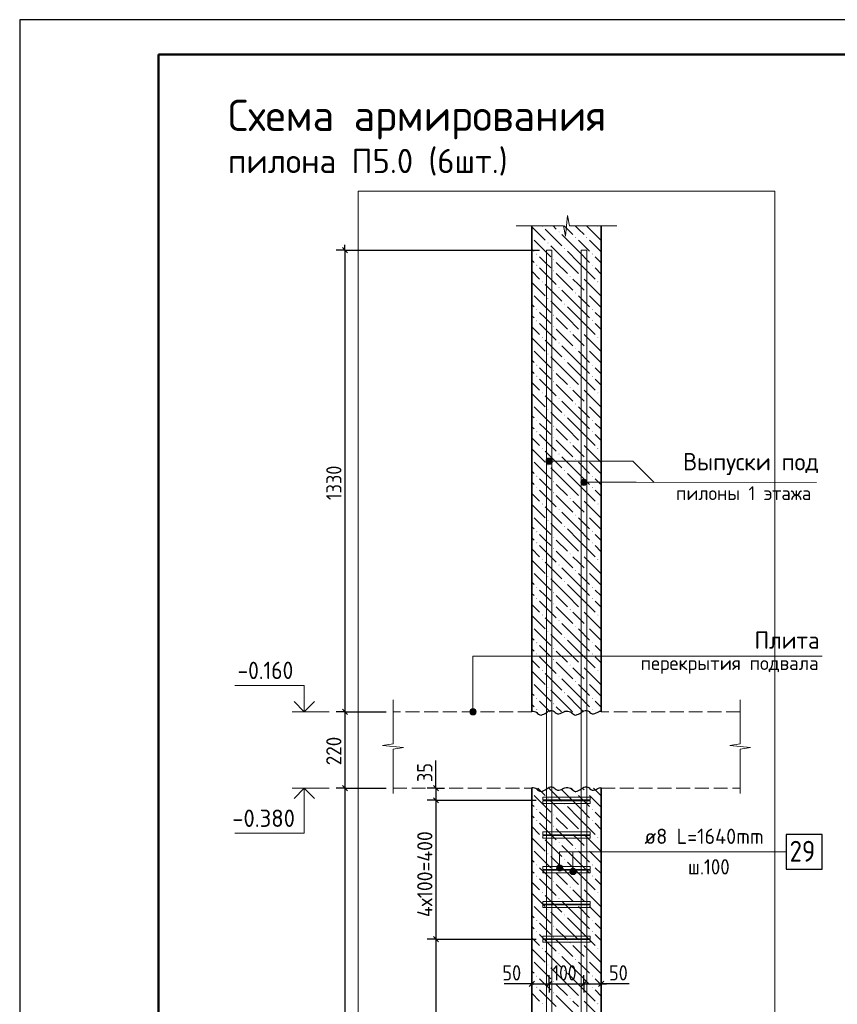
# Model space of a CAD drawing. Header units: millimetres. Extents: x 0 to 42000, y -65 to 29700.
# Tile 4 of 8: x 0 to 11779, y 15517 to 29700. Entities that reach past the tile are written whole.
import ezdxf

# ---------------------------------------------------------------- set-up
doc = ezdxf.new("R2010")
doc.units = ezdxf.units.MM
doc.linetypes.add('______2', pattern=[270, 200, -70])
for name, color, linetype, lineweight in [('S1 Продольная арматура', 7, 'Continuous', 35), ('Standard', 7, 'Continuous', 25), ('ЖБ Перекрытие верхний уровень', 7, '______2', 25), ('ЖБ Пилон', 7, 'Continuous', 35), ('Заголовок чертежа', 7, 'Continuous', 25), ('Позиционная метка диаметр_ шаг', 7, 'Continuous', 13), ('Позиционная метка линия выноска', 7, 'Continuous', 13), ('Примечания', 7, 'Continuous', 13)]:
    doc.layers.add(name, color=color, linetype=linetype, lineweight=lineweight)
doc.layers.add('Размерная выноска', color=7, linetype='Continuous')
doc.layers.add('Хомут', color=7, linetype='Continuous', lineweight=25, true_color=0x6e3c1e)
doc.styles.add('ISOCPEUR', font='txt')

msp = doc.modelspace()

# ---------------------------------------------------------------- hatches: boundary and pattern name
at = {"layer": 'ЖБ Пилон', "linetype": 'Continuous', "lineweight": 18, "transparency": 33554687}
for points in [[(7523, 26724), (7529, 26730), (7530, 26730), (7536, 26724), (7530, 26717)], [(8323, 26724), (8329, 26730), (8330, 26730), (8336, 26724), (8330, 26717)], [(7763, 26644), (7770, 26650), (7776, 26644), (7770, 26637)], [(8003, 26564), (8010, 26570), (8016, 26564), (8010, 26557)], [(8163, 26564), (8170, 26570), (8176, 26564), (8170, 26557)], [(7603, 26484), (7610, 26490), (7616, 26484), (7610, 26477)], [(7843, 26404), (7850, 26410), (7856, 26404), (7850, 26397)], [(7443, 26324), (7450, 26330), (7456, 26324), (7450, 26317)], [(7683, 26244), (7690, 26250), (7696, 26244), (7690, 26237)], [(8243, 26324), (8250, 26330), (8256, 26324), (8250, 26317)], [(7443, 26164), (7450, 26170), (7456, 26164), (7450, 26157)], [(8243, 26164), (8250, 26170), (8256, 26164), (8250, 26157)], [(7683, 26084), (7690, 26090), (7696, 26084), (7690, 26077)], [(7923, 26004), (7930, 26010), (7936, 26004), (7930, 25997)], [(8083, 26004), (8090, 26010), (8096, 26004), (8090, 25997)], [(7523, 25924), (7530, 25930), (7536, 25924), (7530, 25917)], [(7763, 25844), (7770, 25850), (7776, 25844), (7770, 25837)], [(8323, 25924), (8330, 25930), (8336, 25924), (8330, 25917)], [(7603, 25684), (7610, 25690), (7616, 25684), (7610, 25677)], [(8003, 25764), (8010, 25770), (8016, 25764), (8010, 25757)], [(8163, 25764), (8170, 25770), (8176, 25764), (8170, 25757)], [(7443, 25524), (7450, 25530), (7456, 25524), (7450, 25517)], [(7843, 25604), (7850, 25610), (7856, 25604), (7850, 25597)], [(8243, 25524), (8250, 25530), (8256, 25524), (8250, 25517)], [(7683, 25444), (7690, 25450), (7696, 25444), (7690, 25437)], [(7443, 25364), (7450, 25370), (7456, 25364), (7450, 25357)], [(7683, 25284), (7690, 25290), (7696, 25284), (7690, 25277)], [(8243, 25364), (8250, 25370), (8256, 25364), (8250, 25357)], [(7523, 25124), (7530, 25130), (7536, 25124), (7530, 25117)], [(7923, 25204), (7930, 25210), (7936, 25204), (7930, 25197)], [(8083, 25204), (8090, 25210), (8096, 25204), (8090, 25197)], [(8323, 25124), (8330, 25130), (8336, 25124), (8330, 25117)], [(7763, 25044), (7770, 25050), (7776, 25044), (7770, 25037)], [(8003, 24964), (8010, 24970), (8016, 24964), (8010, 24957)], [(8163, 24964), (8170, 24970), (8176, 24964), (8170, 24957)], [(7603, 24884), (7610, 24890), (7616, 24884), (7610, 24877)], [(7443, 24724), (7450, 24730), (7456, 24724), (7450, 24717)], [(7843, 24804), (7850, 24810), (7856, 24804), (7850, 24797)], [(8243, 24724), (8250, 24730), (8256, 24724), (8250, 24717)], [(7443, 24564), (7450, 24570), (7456, 24564), (7450, 24557)], [(7683, 24644), (7690, 24650), (7696, 24644), (7690, 24637)], [(8243, 24564), (8250, 24570), (8256, 24564), (8250, 24557)], [(7683, 24484), (7690, 24490), (7696, 24484), (7690, 24477)], [(7923, 24404), (7930, 24410), (7936, 24404), (7930, 24397)], [(8083, 24404), (8090, 24410), (8096, 24404), (8090, 24397)], [(7523, 24324), (7530, 24330), (7536, 24324), (7530, 24317)], [(8323, 24324), (8330, 24330), (8336, 24324), (8330, 24317)], [(7763, 24244), (7770, 24250), (7776, 24244), (7770, 24237)], [(8003, 24164), (8010, 24170), (8016, 24164), (8010, 24157)], [(8163, 24164), (8170, 24170), (8176, 24164), (8170, 24157)], [(7603, 24084), (7610, 24090), (7616, 24084), (7610, 24077)], [(7843, 24004), (7850, 24010), (7856, 24004), (7850, 23997)], [(7443, 23924), (7450, 23930), (7456, 23924), (7450, 23917)], [(7683, 23844), (7690, 23850), (7696, 23844), (7690, 23837)], [(8243, 23924), (8250, 23930), (8256, 23924), (8250, 23917)], [(7443, 23764), (7450, 23770), (7456, 23764), (7450, 23757)], [(7683, 23684), (7690, 23690), (7696, 23684), (7690, 23677)], [(8243, 23764), (8250, 23770), (8256, 23764), (8250, 23757)], [(7923, 23604), (7930, 23610), (7936, 23604), (7930, 23597)], [(8083, 23604), (8090, 23610), (8096, 23604), (8090, 23597)], [(7523, 23524), (7530, 23530), (7536, 23524), (7530, 23517)], [(7763, 23444), (7770, 23450), (7776, 23444), (7770, 23437)], [(8323, 23524), (8330, 23530), (8336, 23524), (8330, 23517)], [(7603, 23284), (7610, 23290), (7616, 23284), (7610, 23277)], [(8003, 23364), (8010, 23370), (8016, 23364), (8010, 23357)], [(8163, 23364), (8170, 23370), (8176, 23364), (8170, 23357)], [(7443, 23124), (7450, 23130), (7456, 23124), (7450, 23117)], [(7843, 23204), (7850, 23210), (7856, 23204), (7850, 23197)], [(8243, 23124), (8250, 23130), (8256, 23124), (8250, 23117)], [(7683, 23044), (7690, 23050), (7696, 23044), (7690, 23037)], [(7443, 22964), (7450, 22970), (7456, 22964), (7450, 22957)], [(7683, 22884), (7690, 22890), (7696, 22884), (7690, 22877)], [(8243, 22964), (8250, 22970), (8256, 22964), (8250, 22957)], [(7523, 22724), (7530, 22730), (7536, 22724), (7530, 22717)], [(7923, 22804), (7930, 22810), (7936, 22804), (7930, 22797)], [(8083, 22804), (8090, 22810), (8096, 22804), (8090, 22797)], [(8323, 22724), (8330, 22730), (8336, 22724), (8330, 22717)], [(7763, 22644), (7770, 22650), (7776, 22644), (7770, 22637)], [(8003, 22564), (8010, 22570), (8016, 22564), (8010, 22557)], [(8163, 22564), (8170, 22570), (8176, 22564), (8170, 22557)], [(7603, 22484), (7610, 22490), (7616, 22484), (7610, 22477)], [(7843, 22404), (7850, 22410), (7856, 22404), (7850, 22397)], [(7443, 22324), (7450, 22330), (7456, 22324), (7450, 22317)], [(8243, 22324), (8250, 22330), (8256, 22324), (8250, 22317)], [(7443, 22164), (7450, 22170), (7456, 22164), (7450, 22157)], [(7683, 22244), (7690, 22250), (7696, 22244), (7690, 22237)], [(8243, 22164), (8250, 22170), (8256, 22164), (8250, 22157)], [(7683, 22084), (7690, 22090), (7696, 22084), (7690, 22077)], [(7923, 22004), (7930, 22010), (7936, 22004), (7930, 21997)], [(8083, 22004), (8090, 22010), (8096, 22004), (8090, 21997)], [(7523, 21924), (7530, 21930), (7536, 21924), (7530, 21917)], [(7763, 21844), (7770, 21850), (7776, 21844), (7770, 21837)], [(8323, 21924), (8330, 21930), (8336, 21924), (8330, 21917)], [(8003, 21764), (8010, 21770), (8016, 21764), (8010, 21757)], [(8163, 21764), (8170, 21770), (8176, 21764), (8170, 21757)], [(7603, 21684), (7610, 21690), (7616, 21684), (7610, 21677)], [(7843, 21604), (7850, 21610), (7856, 21604), (7850, 21597)], [(7443, 21524), (7450, 21530), (7456, 21524), (7450, 21517)], [(7683, 21444), (7690, 21450), (7696, 21444), (7690, 21437)], [(8243, 21524), (8250, 21530), (8256, 21524), (8250, 21517)], [(7443, 21364), (7450, 21370), (7456, 21364), (7450, 21357)], [(7683, 21284), (7690, 21290), (7696, 21284), (7690, 21277)], [(8243, 21364), (8250, 21370), (8256, 21364), (8250, 21357)], [(7923, 21204), (7930, 21210), (7936, 21204), (7930, 21197)], [(8083, 21204), (8090, 21210), (8096, 21204), (8090, 21197)], [(7523, 21124), (7530, 21130), (7536, 21124), (7530, 21117)], [(7763, 21044), (7770, 21050), (7776, 21044), (7770, 21037)], [(8323, 21124), (8330, 21130), (8336, 21124), (8330, 21117)], [(7603, 20884), (7610, 20890), (7616, 20884), (7610, 20877)], [(8003, 20964), (8010, 20970), (8016, 20964), (8010, 20957)], [(8163, 20964), (8170, 20970), (8176, 20964), (8170, 20957)], [(7443, 20724), (7450, 20730), (7456, 20724), (7450, 20717)], [(7843, 20804), (7850, 20810), (7856, 20804), (7850, 20797)], [(8243, 20724), (8250, 20730), (8256, 20724), (8250, 20717)], [(7443, 20564), (7450, 20570), (7456, 20564), (7450, 20557)], [(7683, 20644), (7690, 20650), (7696, 20644), (7690, 20637)], [(8243, 20564), (8250, 20570), (8256, 20564), (8250, 20557)], [(7683, 20484), (7690, 20490), (7696, 20484), (7690, 20477)], [(7523, 20324), (7530, 20330), (7536, 20324), (7530, 20317)], [(7923, 20404), (7930, 20410), (7936, 20404), (7930, 20397)], [(8083, 20404), (8090, 20410), (8096, 20404), (8090, 20397)], [(8323, 20324), (8330, 20330), (8336, 20324), (8330, 20317)], [(7763, 20244), (7770, 20250), (7776, 20244), (7770, 20237)], [(8003, 20164), (8010, 20170), (8016, 20164), (8010, 20157)], [(8163, 20164), (8170, 20170), (8176, 20164), (8170, 20157)], [(7603, 20084), (7610, 20090), (7616, 20084), (7610, 20077)], [(7843, 20004), (7850, 20010), (7856, 20004), (7850, 19997)], [(7443, 19924), (7450, 19930), (7456, 19924), (7450, 19917)], [(8243, 19924), (8250, 19930), (8256, 19924), (8250, 19917)], [(7443, 19764), (7450, 19770), (7456, 19764), (7450, 19757)], [(7683, 19844), (7690, 19850), (7696, 19844), (7690, 19837)], [(8243, 19764), (8250, 19770), (8256, 19764), (8250, 19757)], [(7603, 18484), (7610, 18490), (7616, 18484), (7610, 18477)], [(8003, 18564), (8010, 18570), (8016, 18564), (8010, 18557)], [(8163, 18564), (8170, 18570), (8176, 18564), (8170, 18557)], [(7443, 18324), (7450, 18330), (7456, 18324), (7450, 18317)], [(7843, 18404), (7850, 18410), (7856, 18404), (7850, 18397)], [(8243, 18324), (8250, 18330), (8256, 18324), (8250, 18317)], [(7443, 18164), (7450, 18170), (7456, 18164), (7450, 18157)], [(7683, 18244), (7690, 18250), (7696, 18244), (7690, 18237)], [(8243, 18164), (8250, 18170), (8256, 18164), (8250, 18157)], [(7683, 18084), (7690, 18090), (7696, 18084), (7690, 18077)], [(7523, 17924), (7530, 17930), (7536, 17924), (7530, 17917)], [(7923, 18004), (7930, 18010), (7936, 18004), (7930, 17997)], [(8083, 18004), (8090, 18010), (8096, 18004), (8090, 17997)], [(8323, 17924), (8330, 17930), (8336, 17924), (8330, 17917)], [(7763, 17844), (7770, 17850), (7776, 17844), (7770, 17837)], [(8003, 17764), (8010, 17770), (8016, 17764), (8010, 17757)], [(8163, 17764), (8170, 17770), (8176, 17764), (8170, 17757)], [(7603, 17684), (7610, 17690), (7616, 17684), (7610, 17677)], [(7843, 17604), (7850, 17610), (7856, 17604), (7850, 17597)], [(7443, 17524), (7450, 17530), (7456, 17524), (7450, 17517)], [(7683, 17444), (7690, 17450), (7696, 17444), (7690, 17437)], [(8243, 17524), (8250, 17530), (8256, 17524), (8250, 17517)], [(7443, 17364), (7450, 17370), (7456, 17364), (7450, 17357)], [(8243, 17364), (8250, 17370), (8256, 17364), (8250, 17357)], [(7683, 17284), (7690, 17290), (7696, 17284), (7690, 17277)], [(7923, 17204), (7930, 17210), (7936, 17204), (7930, 17197)], [(8083, 17204), (8090, 17210), (8096, 17204), (8090, 17197)], [(7523, 17124), (7530, 17130), (7536, 17124), (7530, 17117)], [(7763, 17044), (7770, 17050), (7776, 17044), (7770, 17037)], [(8323, 17124), (8330, 17130), (8336, 17124), (8330, 17117)], [(7603, 16884), (7610, 16890), (7616, 16884), (7610, 16877)], [(8003, 16964), (8010, 16970), (8016, 16964), (8010, 16957)], [(8163, 16964), (8170, 16970), (8176, 16964), (8170, 16957)], [(7843, 16804), (7850, 16810), (7856, 16804), (7850, 16797)], [(7443, 16724), (7450, 16730), (7456, 16724), (7450, 16717)], [(7683, 16644), (7690, 16650), (7696, 16644), (7690, 16637)], [(8243, 16724), (8250, 16730), (8256, 16724), (8250, 16717)], [(7443, 16564), (7450, 16570), (7456, 16564), (7450, 16557)], [(7683, 16484), (7690, 16490), (7696, 16484), (7690, 16477)], [(8243, 16564), (8250, 16570), (8256, 16564), (8250, 16557)], [(7523, 16324), (7530, 16330), (7536, 16324), (7530, 16317)], [(7923, 16404), (7930, 16410), (7936, 16404), (7930, 16397)], [(8083, 16404), (8090, 16410), (8096, 16404), (8090, 16397)], [(8323, 16324), (8330, 16330), (8336, 16324), (8330, 16317)], [(7763, 16244), (7770, 16250), (7776, 16244), (7770, 16237)], [(8003, 16164), (8010, 16170), (8016, 16164), (8010, 16157)], [(8163, 16164), (8170, 16170), (8176, 16164), (8170, 16157)], [(7603, 16084), (7610, 16090), (7616, 16084), (7610, 16077)], [(7443, 15924), (7450, 15930), (7456, 15924), (7450, 15917)], [(7843, 16004), (7850, 16010), (7856, 16004), (7850, 15997)], [(8243, 15924), (8250, 15930), (8256, 15924), (8250, 15917)], [(7443, 15764), (7450, 15770), (7456, 15764), (7450, 15757)], [(7683, 15844), (7690, 15850), (7696, 15844), (7690, 15837)], [(8243, 15764), (8250, 15770), (8256, 15764), (8250, 15757)], [(7683, 15684), (7690, 15690), (7696, 15684), (7690, 15677)], [(7923, 15604), (7930, 15610), (7936, 15604), (7930, 15597)], [(8083, 15604), (8090, 15610), (8096, 15604), (8090, 15597)], [(7523, 15524), (7530, 15530), (7536, 15524), (7530, 15517)], [(8323, 15524), (8330, 15530), (8336, 15524), (8330, 15517)]]:
    msp.add_hatch(color=7, dxfattribs=at).paths.add_polyline_path(points, flags=16)
at = {"layer": 'Позиционная метка линия выноска', "linetype": 'Continuous', "lineweight": 13, "transparency": 33554687}
for points in [[(7589, 23318), (7589, 23363), (7583, 23340)], [(7589, 23363), (7605, 23301), (7605, 23379)], [(7589, 23363), (7589, 23318), (7605, 23301)], [(7605, 23379), (7628, 23295), (7628, 23385)], [(7605, 23379), (7605, 23301), (7628, 23295)], [(7628, 23385), (7628, 23295), (7650, 23301)], [(7628, 23385), (7650, 23301), (7650, 23379)], [(7650, 23379), (7650, 23301), (7667, 23318)], [(7650, 23379), (7667, 23318), (7667, 23363)], [(7667, 23363), (7667, 23318), (7673, 23340)], [(8089, 23014), (8089, 23059), (8083, 23036)], [(8089, 23059), (8105, 22998), (8105, 23075)], [(8089, 23059), (8089, 23014), (8105, 22998)], [(8105, 23075), (8128, 22991), (8128, 23081)], [(8105, 23075), (8105, 22998), (8128, 22991)], [(8128, 23081), (8128, 22991), (8150, 22998)], [(8128, 23081), (8150, 22998), (8150, 23075)], [(8150, 23075), (8150, 22998), (8167, 23014)], [(8150, 23075), (8167, 23014), (8167, 23059)], [(8167, 23059), (8167, 23014), (8173, 23036)], [(6484, 19730), (6574, 19730), (6567, 19753)], [(6484, 19730), (6567, 19753), (6490, 19753)], [(6490, 19708), (6574, 19730), (6484, 19730)], [(6490, 19753), (6567, 19753), (6551, 19769)], [(6490, 19753), (6551, 19769), (6506, 19769)], [(6490, 19708), (6567, 19708), (6574, 19730)], [(6506, 19769), (6551, 19769), (6529, 19775)], [(6506, 19691), (6567, 19708), (6490, 19708)], [(6506, 19691), (6551, 19691), (6567, 19708)], [(6551, 19691), (6506, 19691), (6529, 19685)], [(7817, 17503), (7739, 17503), (7733, 17480)], [(7817, 17503), (7733, 17480), (7823, 17480)], [(7823, 17480), (7733, 17480), (7739, 17458)], [(7800, 17519), (7755, 17519), (7739, 17503)], [(7800, 17519), (7739, 17503), (7817, 17503)], [(7823, 17480), (7739, 17458), (7817, 17458)], [(7817, 17458), (7739, 17458), (7755, 17441)], [(7755, 17519), (7800, 17519), (7778, 17525)], [(7817, 17458), (7755, 17441), (7800, 17441)], [(8009, 17453), (7932, 17453), (7926, 17430)], [(8009, 17453), (7926, 17430), (8016, 17430)], [(7993, 17469), (7948, 17469), (7932, 17453)], [(7993, 17469), (7932, 17453), (8009, 17453)], [(7948, 17469), (7993, 17469), (7971, 17475)], [(7800, 17441), (7755, 17441), (7778, 17435)], [(8016, 17430), (7926, 17430), (7932, 17408)], [(8016, 17430), (7932, 17408), (8009, 17408)], [(8009, 17408), (7932, 17408), (7948, 17391)], [(8009, 17408), (7948, 17391), (7993, 17391)], [(7993, 17391), (7948, 17391), (7971, 17385)]]:
    msp.add_hatch(color=7, dxfattribs=at).paths.add_polyline_path(points)

# ---------------------------------------------------------------- linework, layer by layer
at = {"layer": 'S1 Продольная арматура', "color": 7, "linetype": 'Continuous', "lineweight": 18, "transparency": 33554687}
for points in [[(7588, 5030), (7588, 26380), (7668, 26380), (7668, 5030), (7588, 5030)], [(7588, 5030), (7588, 26380), (7668, 26380), (7668, 5030), (7588, 5030)], [(7588, 5030), (7588, 26380), (7668, 26380), (7668, 5030), (7588, 5030)], [(7588, 5030), (7588, 26380), (7668, 26380), (7668, 5030), (7588, 5030)], [(7588, 5030), (7588, 26380), (7668, 26380), (7668, 5030), (7588, 5030)], [(7588, 5030), (7588, 26380), (7668, 26380), (7668, 5030), (7588, 5030)], [(7588, 5030), (7588, 26380), (7668, 26380), (7668, 5030), (7588, 5030)], [(7588, 5030), (7588, 26380), (7668, 26380), (7668, 5030), (7588, 5030)], [(8088, 5030), (8088, 26380), (8168, 26380), (8168, 5030), (8088, 5030)], [(8088, 5030), (8088, 26380), (8168, 26380), (8168, 5030), (8088, 5030)], [(8088, 5030), (8088, 26380), (8168, 26380), (8168, 5030), (8088, 5030)], [(8088, 5030), (8088, 26380), (8168, 26380), (8168, 5030), (8088, 5030)], [(8088, 5030), (8088, 26380), (8168, 26380), (8168, 5030), (8088, 5030)], [(8088, 5030), (8088, 26380), (8168, 26380), (8168, 5030), (8088, 5030)], [(8088, 5030), (8088, 26380), (8168, 26380), (8168, 5030), (8088, 5030)], [(8088, 5030), (8088, 26380), (8168, 26380), (8168, 5030), (8088, 5030)]]:
    msp.add_lwpolyline(points, dxfattribs=at)
at = {"layer": 'Standard', "color": 7, "linetype": 'Continuous', "lineweight": 25, "transparency": 33554687}
for p, q in [((2000, 29200), (2000, 1058)), ((4649, 26418), (4724, 26343)), ((4649, 19768), (4724, 19693)), ((4649, 18668), (4724, 18593)), ((5959, 18668), (6034, 18593)), ((5959, 18493), (6034, 18418)), ((5959, 16493), (6034, 16418)), ((7340, 15773), (7415, 15848)), ((7590, 15773), (7665, 15848)), ((8090, 15773), (8165, 15848)), ((8340, 15773), (8415, 15848))]:
    msp.add_line(p, q, dxfattribs=at)
at = {"layer": 'Standard', "color": 7, "linetype": 'Continuous', "lineweight": -3, "transparency": 33554687}
for p, q in [((4686, 26380), (4686, 26455)), ((4686, 26380), (4561, 26380)), ((4686, 26380), (4811, 26380)), ((4686, 26380), (7488, 26380)), ((4686, 19730), (4561, 19730)), ((4686, 19730), (4811, 19730)), ((4686, 19730), (5278, 19730)), ((4686, 19730), (4686, 18630)), ((4686, 18630), (4561, 18630)), ((4686, 18630), (4811, 18630)), ((4686, 18630), (5278, 18630)), ((4686, 18630), (4686, 5030)), ((5996, 18630), (5871, 18630)), ((5996, 18630), (5996, 18705)), ((5996, 18630), (6121, 18630)), ((5996, 18630), (6001, 18630)), ((5996, 18630), (5996, 18455)), ((5996, 18455), (5871, 18455)), ((5996, 18455), (6121, 18455)), ((5996, 18455), (7438, 18455)), ((5996, 18455), (5996, 16455)), ((5996, 16455), (5871, 16455)), ((5996, 16455), (6121, 16455)), ((5996, 16455), (7438, 16455)), ((5996, 16455), (5996, 11455)), ((7378, 15810), (7378, 15935)), ((7628, 15810), (7628, 15935)), ((8128, 15810), (8128, 15935)), ((8378, 15810), (8378, 15935)), ((7378, 15810), (7303, 15810)), ((7378, 15810), (7378, 15685)), ((7378, 15810), (7378, 15810)), ((7378, 15810), (7628, 15810)), ((7628, 15810), (7628, 15685)), ((7628, 15810), (7628, 15810)), ((7628, 15810), (8128, 15810)), ((8128, 15810), (8128, 15685)), ((8128, 15810), (8128, 15810)), ((8128, 15810), (8378, 15810)), ((8378, 15810), (8378, 15685)), ((8378, 15810), (8378, 15810)), ((8378, 15810), (8453, 15810))]:
    msp.add_line(p, q, dxfattribs=at)
at = {"layer": 'Standard', "color": 7, "linetype": 'Continuous', "lineweight": 13, "transparency": 33554687}
for p, q in [((4456, 19730), (3926, 19730)), ((4456, 18630), (3926, 18630))]:
    msp.add_line(p, q, dxfattribs=at)
at = {"layer": 'Standard', "color": 7, "linetype": 'Continuous', "lineweight": 25, "transparency": 33554687}
msp.add_lwpolyline([(0, 0), (42000, 0), (42000, 29700), (0, 29700), (0, 0)], close=True, dxfattribs=at)
at = {"layer": 'Standard', "color": 7, "linetype": 'Continuous', "lineweight": 50, "transparency": 33554687}
msp.add_lwpolyline([(2000, 29200), (41500, 29200), (41500, 500), (2000, 500), (2000, 29200)], close=True, dxfattribs=at)
at = {"layer": 'Standard', "color": 7, "linetype": 'Continuous', "lineweight": 13, "transparency": 33554687}
for points in [[(23000, 29200), (2000, 29200), (2000, 500), (23000, 500), (23000, 29200)], [(4100, 19730), (4100, 20110), (3100, 20110)], [(4100, 18630), (4100, 17980), (3100, 17980)]]:
    msp.add_lwpolyline(points, dxfattribs=at)
at = {"layer": 'Standard', "color": 254, "linetype": 'Continuous', "lineweight": 13, "true_color": 0xc4c4ff, "transparency": 33554687}
msp.add_lwpolyline([(4878, 2089), (10878, 2089), (10878, 27230), (4878, 27230), (4878, 2089)], dxfattribs=at)
at = {"layer": 'Standard', "color": 7, "linetype": 'Continuous', "lineweight": -3, "transparency": 33554687}
msp.add_lwpolyline([(4686, 26380), (4686, 22684), (4686, 22684), (4686, 19730)], dxfattribs=at)
at = {"layer": 'Standard', "color": 7, "linetype": 'Continuous', "lineweight": 35, "transparency": 33554687}
for points in [[(4248, 19879), (4100, 19730), (3952, 19879)], [(4248, 18482), (4100, 18630), (3952, 18482)]]:
    msp.add_lwpolyline(points, dxfattribs=at)
at = {"layer": 'ЖБ Перекрытие верхний уровень', "color": 7, "linetype": '______2', "lineweight": 18, "transparency": 33554687}
for p, q in [((7378, 19730), (5378, 19730)), ((10378, 19730), (8378, 19730)), ((5378, 18630), (7378, 18630)), ((8378, 18630), (10378, 18630))]:
    msp.add_line(p, q, dxfattribs=at)
at = {"layer": 'ЖБ Пилон', "color": 7, "linetype": 'Continuous', "lineweight": 35, "transparency": 33554687}
for p, q in [((7378, 26730), (7378, 19730)), ((8378, 19730), (8378, 26730)), ((7378, 18630), (7378, 5030)), ((8378, 5030), (8378, 18630))]:
    msp.add_line(p, q, dxfattribs=at)
at = {"layer": 'ЖБ Пилон', "color": 9, "linetype": 'Continuous', "lineweight": 18, "true_color": 0xc7c7c7, "transparency": 33554687}
for p, q in [((7378, 26716), (7570, 26524)), ((7570, 26684), (7810, 26444)), ((7684, 26730), (7730, 26684)), ((7844, 26730), (7970, 26604)), ((8050, 26684), (8004, 26730)), ((8130, 26604), (8050, 26684)), ((8164, 26730), (8370, 26524)), ((8370, 26684), (8378, 26676)), ((7410, 26524), (7650, 26284)), ((8050, 26364), (7810, 26604)), ((8050, 26524), (8210, 26364)), ((8210, 26524), (8378, 26356)), ((7378, 26396), (7410, 26364)), ((7890, 26204), (7650, 26444)), ((7570, 26204), (7490, 26284)), ((7890, 26364), (8050, 26204)), ((8050, 26364), (8210, 26204)), ((8370, 26204), (8290, 26284)), ((7378, 26236), (7410, 26204)), ((7490, 26124), (7730, 25884)), ((7650, 26124), (7570, 26204)), ((7730, 26204), (7890, 26044)), ((7890, 26204), (8050, 26044)), ((8050, 26204), (8290, 25964)), ((8290, 26124), (8378, 26036)), ((8378, 26196), (8370, 26204)), ((7378, 26076), (7490, 25964)), ((7730, 26044), (7970, 25804)), ((8050, 25884), (7970, 25964)), ((8130, 25964), (8370, 25724)), ((7378, 25916), (7570, 25724)), ((7570, 25884), (7810, 25644)), ((8130, 25804), (8050, 25884)), ((8370, 25884), (8378, 25876)), ((7410, 25724), (7650, 25484)), ((8050, 25564), (7810, 25804)), ((8050, 25724), (8210, 25564)), ((8210, 25724), (8378, 25556)), ((7378, 25596), (7410, 25564)), ((7890, 25404), (7650, 25644)), ((7890, 25564), (8050, 25404)), ((8050, 25564), (8210, 25404)), ((7378, 25436), (7410, 25404)), ((7570, 25404), (7490, 25484)), ((7650, 25324), (7570, 25404)), ((7730, 25404), (7890, 25244)), ((7890, 25404), (8050, 25244)), ((8050, 25404), (8290, 25164)), ((8370, 25404), (8290, 25484)), ((8378, 25396), (8370, 25404)), ((7378, 25276), (7490, 25164)), ((7490, 25324), (7730, 25084)), ((8290, 25324), (8378, 25236)), ((7378, 25116), (7570, 24924)), ((7730, 25244), (7970, 25004)), ((8050, 25084), (7970, 25164)), ((8130, 25164), (8370, 24924)), ((7570, 25084), (7810, 24844)), ((8050, 24764), (7810, 25004)), ((8130, 25004), (8050, 25084)), ((8370, 25084), (8378, 25076)), ((7410, 24924), (7650, 24684)), ((7890, 24604), (7650, 24844)), ((8050, 24924), (8210, 24764)), ((8210, 24924), (8378, 24756)), ((7378, 24796), (7410, 24764)), ((7570, 24604), (7490, 24684)), ((7890, 24764), (8050, 24604)), ((8050, 24764), (8210, 24604)), ((8370, 24604), (8290, 24684)), ((7378, 24636), (7410, 24604)), ((7650, 24524), (7570, 24604)), ((7730, 24604), (7890, 24444)), ((7890, 24604), (8050, 24444)), ((8050, 24604), (8290, 24364)), ((8378, 24596), (8370, 24604)), ((7378, 24476), (7490, 24364)), ((7490, 24524), (7730, 24284)), ((7730, 24444), (7970, 24204)), ((8290, 24524), (8378, 24436)), ((7378, 24316), (7570, 24124)), ((7570, 24284), (7810, 24044)), ((8050, 24284), (7970, 24364)), ((8130, 24204), (8050, 24284)), ((8130, 24364), (8370, 24124)), ((8370, 24284), (8378, 24276)), ((7410, 24124), (7650, 23884)), ((8050, 23964), (7810, 24204)), ((8050, 24124), (8210, 23964)), ((8210, 24124), (8378, 23956)), ((7378, 23996), (7410, 23964)), ((7890, 23804), (7650, 24044)), ((7378, 23836), (7410, 23804)), ((7570, 23804), (7490, 23884)), ((7890, 23964), (8050, 23804)), ((8050, 23964), (8210, 23804)), ((8370, 23804), (8290, 23884)), ((7490, 23724), (7730, 23484)), ((7650, 23724), (7570, 23804)), ((7730, 23804), (7890, 23644)), ((7890, 23804), (8050, 23644)), ((8050, 23804), (8290, 23564)), ((8290, 23724), (8378, 23636)), ((8378, 23796), (8370, 23804)), ((7378, 23676), (7490, 23564)), ((7730, 23644), (7970, 23404)), ((8050, 23484), (7970, 23564)), ((8130, 23564), (8370, 23324)), ((7378, 23516), (7570, 23324)), ((7570, 23484), (7810, 23244)), ((8050, 23164), (7810, 23404)), ((8130, 23404), (8050, 23484)), ((8370, 23484), (8378, 23476)), ((7410, 23324), (7650, 23084)), ((8050, 23324), (8210, 23164)), ((8210, 23324), (8378, 23156)), ((7378, 23196), (7410, 23164)), ((7890, 23004), (7650, 23244)), ((7890, 23164), (8050, 23004)), ((8050, 23164), (8210, 23004)), ((7378, 23036), (7410, 23004)), ((7570, 23004), (7490, 23084)), ((7650, 22924), (7570, 23004)), ((7730, 23004), (7890, 22844)), ((7890, 23004), (8050, 22844)), ((8050, 23004), (8290, 22764)), ((8370, 23004), (8290, 23084)), ((8378, 22996), (8370, 23004)), ((7378, 22876), (7490, 22764)), ((7490, 22924), (7730, 22684)), ((7730, 22844), (7970, 22604)), ((8290, 22924), (8378, 22836)), ((7378, 22716), (7570, 22524)), ((8050, 22684), (7970, 22764)), ((8130, 22764), (8370, 22524)), ((7570, 22684), (7810, 22444)), ((8050, 22364), (7810, 22604)), ((8130, 22604), (8050, 22684)), ((8370, 22684), (8378, 22676)), ((7410, 22524), (7650, 22284)), ((7890, 22204), (7650, 22444)), ((8050, 22524), (8210, 22364)), ((8210, 22524), (8378, 22356)), ((7378, 22396), (7410, 22364)), ((7570, 22204), (7490, 22284)), ((7890, 22364), (8050, 22204)), ((8050, 22364), (8210, 22204)), ((8370, 22204), (8290, 22284)), ((7378, 22236), (7410, 22204)), ((7650, 22124), (7570, 22204)), ((7730, 22204), (7890, 22044)), ((7890, 22204), (8050, 22044)), ((8050, 22204), (8290, 21964)), ((8378, 22196), (8370, 22204)), ((7378, 22076), (7490, 21964)), ((7490, 22124), (7730, 21884)), ((7730, 22044), (7970, 21804)), ((8290, 22124), (8378, 22036)), ((7378, 21916), (7570, 21724)), ((7570, 21884), (7810, 21644)), ((8050, 21884), (7970, 21964)), ((8130, 21804), (8050, 21884)), ((8130, 21964), (8370, 21724)), ((8370, 21884), (8378, 21876)), ((7410, 21724), (7650, 21484)), ((8050, 21564), (7810, 21804)), ((8050, 21724), (8210, 21564)), ((8210, 21724), (8378, 21556)), ((7378, 21596), (7410, 21564)), ((7890, 21404), (7650, 21644)), ((7890, 21564), (8050, 21404)), ((8050, 21564), (8210, 21404)), ((7378, 21436), (7410, 21404)), ((7570, 21404), (7490, 21484)), ((8370, 21404), (8290, 21484)), ((7378, 21276), (7490, 21164)), ((7490, 21324), (7730, 21084)), ((7650, 21324), (7570, 21404)), ((7730, 21404), (7890, 21244)), ((7890, 21404), (8050, 21244)), ((8050, 21404), (8290, 21164)), ((8290, 21324), (8378, 21236)), ((8378, 21396), (8370, 21404)), ((7730, 21244), (7970, 21004)), ((8050, 21084), (7970, 21164)), ((8130, 21164), (8370, 20924)), ((7378, 21116), (7570, 20924)), ((7570, 21084), (7810, 20844)), ((8050, 20764), (7810, 21004)), ((8130, 21004), (8050, 21084)), ((8370, 21084), (8378, 21076)), ((7410, 20924), (7650, 20684)), ((8050, 20924), (8210, 20764)), ((8210, 20924), (8378, 20756)), ((7378, 20796), (7410, 20764)), ((7890, 20604), (7650, 20844)), ((7890, 20764), (8050, 20604)), ((8050, 20764), (8210, 20604)), ((7378, 20636), (7410, 20604)), ((7570, 20604), (7490, 20684)), ((7650, 20524), (7570, 20604)), ((7730, 20604), (7890, 20444)), ((7890, 20604), (8050, 20444)), ((8050, 20604), (8290, 20364)), ((8370, 20604), (8290, 20684)), ((8378, 20596), (8370, 20604)), ((7378, 20476), (7490, 20364)), ((7490, 20524), (7730, 20284)), ((7730, 20444), (7970, 20204)), ((8290, 20524), (8378, 20436)), ((7378, 20316), (7570, 20124)), ((7570, 20284), (7810, 20044)), ((8050, 20284), (7970, 20364)), ((8130, 20204), (8050, 20284)), ((8130, 20364), (8370, 20124)), ((8370, 20284), (8378, 20276)), ((8050, 19964), (7810, 20204)), ((7410, 20124), (7650, 19884)), ((7890, 19804), (7650, 20044)), ((8050, 20124), (8210, 19964)), ((8210, 20124), (8378, 19956)), ((7378, 19996), (7410, 19964)), ((7570, 19804), (7490, 19884)), ((7890, 19964), (8050, 19804)), ((8050, 19964), (8210, 19804)), ((8370, 19804), (8290, 19884)), ((7378, 19836), (7410, 19804)), ((7644, 19730), (7570, 19804)), ((7730, 19804), (7804, 19730)), ((7890, 19804), (7964, 19730)), ((8050, 19804), (8124, 19730)), ((8378, 19796), (8370, 19804)), ((7464, 18630), (7570, 18524)), ((7624, 18630), (7810, 18444)), ((8050, 18364), (7810, 18604)), ((7944, 18630), (7970, 18604)), ((8130, 18604), (8104, 18630)), ((8264, 18630), (8370, 18524)), ((7410, 18524), (7650, 18284)), ((7890, 18204), (7650, 18444)), ((8050, 18524), (8210, 18364)), ((8210, 18524), (8378, 18356)), ((7378, 18396), (7410, 18364)), ((7890, 18364), (8050, 18204)), ((8050, 18364), (8210, 18204)), ((7378, 18236), (7410, 18204)), ((7570, 18204), (7490, 18284)), ((7650, 18124), (7570, 18204)), ((7730, 18204), (7890, 18044)), ((7890, 18204), (8050, 18044)), ((8050, 18204), (8290, 17964)), ((8370, 18204), (8290, 18284)), ((8378, 18196), (8370, 18204)), ((7378, 18076), (7490, 17964)), ((7490, 18124), (7730, 17884)), ((7730, 18044), (7970, 17804)), ((8290, 18124), (8378, 18036)), ((7378, 17916), (7570, 17724)), ((7570, 17884), (7810, 17644)), ((8050, 17884), (7970, 17964)), ((8130, 17804), (8050, 17884)), ((8130, 17964), (8370, 17724)), ((8370, 17884), (8378, 17876)), ((8050, 17564), (7810, 17804)), ((7378, 17596), (7410, 17564)), ((7410, 17724), (7650, 17484)), ((7890, 17404), (7650, 17644)), ((8050, 17724), (8210, 17564)), ((8210, 17724), (8378, 17556)), ((7570, 17404), (7490, 17484)), ((7890, 17564), (8050, 17404)), ((8050, 17564), (8210, 17404)), ((8370, 17404), (8290, 17484)), ((7378, 17436), (7410, 17404)), ((7490, 17324), (7730, 17084)), ((7650, 17324), (7570, 17404)), ((7730, 17404), (7890, 17244)), ((7890, 17404), (8050, 17244)), ((8050, 17404), (8290, 17164)), ((8290, 17324), (8378, 17236)), ((8378, 17396), (8370, 17404)), ((7378, 17276), (7490, 17164)), ((7730, 17244), (7970, 17004)), ((8050, 17084), (7970, 17164)), ((8130, 17164), (8370, 16924)), ((7378, 17116), (7570, 16924)), ((7570, 17084), (7810, 16844)), ((8130, 17004), (8050, 17084)), ((8370, 17084), (8378, 17076)), ((7410, 16924), (7650, 16684)), ((8050, 16764), (7810, 17004)), ((8050, 16924), (8210, 16764)), ((8210, 16924), (8378, 16756)), ((7378, 16796), (7410, 16764)), ((7890, 16604), (7650, 16844)), ((7890, 16764), (8050, 16604)), ((8050, 16764), (8210, 16604)), ((7378, 16636), (7410, 16604)), ((7570, 16604), (7490, 16684)), ((7650, 16524), (7570, 16604)), ((7730, 16604), (7890, 16444)), ((7890, 16604), (8050, 16444)), ((8050, 16604), (8290, 16364)), ((8370, 16604), (8290, 16684)), ((8378, 16596), (8370, 16604)), ((7378, 16476), (7490, 16364)), ((7490, 16524), (7730, 16284)), ((8290, 16524), (8378, 16436)), ((7378, 16316), (7570, 16124)), ((7730, 16444), (7970, 16204)), ((8050, 16284), (7970, 16364)), ((8130, 16364), (8370, 16124)), ((7570, 16284), (7810, 16044)), ((8050, 15964), (7810, 16204)), ((8130, 16204), (8050, 16284)), ((8370, 16284), (8378, 16276)), ((7410, 16124), (7650, 15884)), ((7890, 15804), (7650, 16044)), ((8050, 16124), (8210, 15964)), ((8210, 16124), (8378, 15956)), ((7378, 15996), (7410, 15964)), ((7890, 15964), (8050, 15804)), ((8050, 15964), (8210, 15804)), ((7378, 15836), (7410, 15804)), ((7570, 15804), (7490, 15884)), ((7650, 15724), (7570, 15804)), ((7730, 15804), (7890, 15644)), ((7890, 15804), (8050, 15644)), ((8050, 15804), (8290, 15564)), ((8370, 15804), (8290, 15884)), ((8378, 15796), (8370, 15804)), ((7378, 15676), (7490, 15564)), ((7490, 15724), (7730, 15484)), ((7730, 15644), (7970, 15404)), ((8290, 15724), (8378, 15636)), ((8050, 15484), (7970, 15564)), ((8130, 15564), (8370, 15324))]:
    msp.add_line(p, q, dxfattribs=at)
at = {"layer": 'Позиционная метка линия выноска', "color": 7, "linetype": 'Continuous', "lineweight": 13, "transparency": 33554687}
for p, q in [((7583, 23340), (7583, 23340)), ((7628, 23385), (7628, 23385)), ((7628, 23295), (7628, 23295)), ((7673, 23340), (7673, 23340)), ((8083, 23036), (8083, 23036)), ((8128, 23081), (8128, 23081)), ((8128, 22991), (8128, 22991)), ((8173, 23036), (8173, 23036)), ((6484, 19730), (6484, 19730)), ((6529, 19775), (6529, 19775)), ((6574, 19730), (6574, 19730)), ((6529, 19685), (6529, 19685)), ((7971, 17712), (7971, 17430)), ((7733, 17480), (7733, 17480)), ((7778, 17525), (7778, 17525)), ((7823, 17480), (7823, 17480)), ((7971, 17475), (7971, 17475)), ((7778, 17435), (7778, 17435)), ((7926, 17430), (7926, 17430)), ((7971, 17385), (7971, 17385)), ((8016, 17430), (8016, 17430))]:
    msp.add_line(p, q, dxfattribs=at)
for points in [[(7628, 23340), (8834, 23340), (9140, 23035)], [(8128, 23036), (8881, 23036), (11481, 23035)], [(6529, 19730), (6529, 20533), (11561, 20533)], [(11041, 17712), (7778, 17712), (7778, 17480)]]:
    msp.add_lwpolyline(points, dxfattribs=at)
for centre in [(7628, 23340), (8128, 23036), (6529, 19730), (7778, 17480), (7971, 17430)]:
    msp.add_circle(centre, 45, dxfattribs=at)
at = {"layer": 'Примечания', "color": 7, "linetype": 'Continuous', "lineweight": 13, "transparency": 33554687}
for p, q in [((7864, 26580), (7893, 26880)), ((7893, 26880), (7922, 26730)), ((7153, 26730), (7835, 26730)), ((7835, 26730), (7864, 26580)), ((7922, 26730), (8603, 26730)), ((8603, 26730), (8603, 26730)), ((5378, 19905), (5378, 19271)), ((10378, 19905), (10378, 19271)), ((5378, 19271), (5228, 19244)), ((5228, 19244), (5528, 19217)), ((5528, 19217), (5378, 19190)), ((5378, 19190), (5378, 18555)), ((10378, 19271), (10228, 19244)), ((10228, 19244), (10528, 19217)), ((10528, 19217), (10378, 19190)), ((10378, 19190), (10378, 18555)), ((5378, 18555), (5378, 18555)), ((10378, 18555), (10378, 18555))]:
    msp.add_line(p, q, dxfattribs=at)
at = {"layer": 'Примечания', "color": 7, "linetype": 'Continuous', "lineweight": 25, "transparency": 33554687}
for p, q in [((8378, 19739), (8378, 19739)), ((8378, 18639), (8378, 18639))]:
    msp.add_line(p, q, dxfattribs=at)
for points in [[(7378, 19739), (7396, 19739), (7416, 19736), (7434, 19730), (7449, 19719), (7461, 19706), (7476, 19695), (7494, 19688), (7514, 19684), (7533, 19689), (7551, 19696), (7569, 19704), (7584, 19715), (7598, 19726), (7612, 19737), (7629, 19746), (7648, 19751), (7668, 19751), (7687, 19745), (7702, 19735), (7715, 19722), (7729, 19711), (7746, 19702), (7766, 19700), (7785, 19705), (7803, 19713), (7820, 19721), (7837, 19729), (7854, 19737), (7874, 19741), (7878, 19742)], [(7878, 19739), (7896, 19739), (7916, 19736), (7934, 19730), (7949, 19719), (7961, 19706), (7976, 19695), (7994, 19688), (8014, 19684), (8033, 19689), (8051, 19696), (8069, 19704), (8084, 19715), (8098, 19726), (8112, 19737), (8129, 19746), (8148, 19751), (8168, 19751), (8187, 19745), (8202, 19735), (8215, 19722), (8229, 19711), (8246, 19702), (8266, 19700), (8285, 19705), (8303, 19713), (8320, 19721), (8337, 19729), (8354, 19737), (8374, 19741), (8378, 19742)], [(7378, 18639), (7396, 18639), (7416, 18636), (7434, 18630), (7449, 18619), (7461, 18606), (7476, 18595), (7494, 18588), (7514, 18584), (7533, 18589), (7551, 18596), (7569, 18604), (7584, 18615), (7598, 18626), (7612, 18637), (7629, 18646), (7648, 18651), (7668, 18651), (7687, 18645), (7702, 18635), (7715, 18622), (7729, 18611), (7746, 18602), (7766, 18600), (7785, 18605), (7803, 18613), (7820, 18621), (7837, 18629), (7854, 18637), (7874, 18641), (7878, 18642)], [(7878, 18639), (7896, 18639), (7916, 18636), (7934, 18630), (7949, 18619), (7961, 18606), (7976, 18595), (7994, 18588), (8014, 18584), (8033, 18589), (8051, 18596), (8069, 18604), (8084, 18615), (8098, 18626), (8112, 18637), (8129, 18646), (8148, 18651), (8168, 18651), (8187, 18645), (8202, 18635), (8215, 18622), (8229, 18611), (8246, 18602), (8266, 18600), (8285, 18605), (8303, 18613), (8320, 18621), (8337, 18629), (8354, 18637), (8374, 18641), (8378, 18642)]]:
    msp.add_lwpolyline(points, dxfattribs=at)
at = {"layer": 'Размерная выноска', "color": 7, "linetype": 'Continuous', "lineweight": -3, "transparency": 33554687}
for p, q in [((5996, 18630), (5996, 19030)), ((7378, 15810), (6978, 15810)), ((8778, 15810), (8378, 15810))]:
    msp.add_line(p, q, dxfattribs=at)
at = {"layer": 'Хомут', "color": 36, "linetype": 'Continuous', "lineweight": 13, "true_color": 0x6e3c1e, "transparency": 33554687}
for points in [[(7538, 18500), (8218, 18500), (8218, 18460), (7538, 18460), (7538, 18500)], [(7538, 18500), (8218, 18500), (8218, 18460), (7538, 18460), (7538, 18500)], [(7538, 18450), (8218, 18450), (8218, 18410), (7538, 18410), (7538, 18450)], [(7538, 18450), (8218, 18450), (8218, 18410), (7538, 18410), (7538, 18450)], [(7538, 18000), (8218, 18000), (8218, 17960), (7538, 17960), (7538, 18000)], [(7538, 18000), (8218, 18000), (8218, 17960), (7538, 17960), (7538, 18000)], [(7538, 17950), (8218, 17950), (8218, 17910), (7538, 17910), (7538, 17950)], [(7538, 17950), (8218, 17950), (8218, 17910), (7538, 17910), (7538, 17950)], [(7538, 17500), (8218, 17500), (8218, 17460), (7538, 17460), (7538, 17500)], [(7538, 17500), (8218, 17500), (8218, 17460), (7538, 17460), (7538, 17500)], [(7538, 17450), (8218, 17450), (8218, 17410), (7538, 17410), (7538, 17450)], [(7538, 17450), (8218, 17450), (8218, 17410), (7538, 17410), (7538, 17450)], [(7538, 17000), (8218, 17000), (8218, 16960), (7538, 16960), (7538, 17000)], [(7538, 17000), (8218, 17000), (8218, 16960), (7538, 16960), (7538, 17000)], [(7538, 16950), (8218, 16950), (8218, 16910), (7538, 16910), (7538, 16950)], [(7538, 16950), (8218, 16950), (8218, 16910), (7538, 16910), (7538, 16950)], [(7538, 16500), (8218, 16500), (8218, 16460), (7538, 16460), (7538, 16500)], [(7538, 16500), (8218, 16500), (8218, 16460), (7538, 16460), (7538, 16500)], [(7538, 16450), (8218, 16450), (8218, 16410), (7538, 16410), (7538, 16450)], [(7538, 16450), (8218, 16450), (8218, 16410), (7538, 16410), (7538, 16450)]]:
    msp.add_lwpolyline(points, dxfattribs=at)
at = {"layer": 'Хомут', "color": 7, "linetype": 'Continuous', "lineweight": 25, "transparency": 33554687}
msp.add_lwpolyline([(11041, 17462), (11561, 17462), (11561, 17962), (11041, 17962), (11041, 17462)], dxfattribs=at)

# ---------------------------------------------------------------- texts
at = {"layer": 'Standard', "color": 7, "linetype": 'Continuous', "lineweight": 25, "transparency": 33554687, "char_height": 220, "attachment_point": 7, "rotation": 90, "style": 'ISOCPEUR'}
for s, insert, width in [('\\W0.87;1330', (4636, 22780), 666.9), ('\\W0.91;220', (4636, 18960), 561.99), ('\\W0.87;35', (5946, 18718), 403.92), ('\\W0.94;4х100=400', (5946, 16773), 1488.47)]:
    msp.add_mtext(s, dxfattribs=dict(at, insert=insert, width=width))
at = {"layer": 'Standard', "color": 7, "linetype": 'Continuous', "lineweight": 25, "transparency": 33554687, "attachment_point": 7, "style": 'ISOCPEUR'}
for s, insert, char_height, width in [('\\W0.90;-0.160', (3138, 20202), 250, 1011.77), ('\\W0.95;-0.380', (3062, 18072), 250, 1067.86), ('\\W0.87;50', (6954, 15860), 220, 403.92), ('\\W0.83;100', (7680, 15860), 220, 508.57), ('\\W0.87;50', (8490, 15860), 220, 403.93)]:
    msp.add_mtext(s, dxfattribs=dict(at, insert=insert, char_height=char_height, width=width))
at = {"layer": 'Заголовок чертежа', "color": 7, "linetype": 'Continuous', "lineweight": 50, "transparency": 33554687, "attachment_point": 7, "style": 'ISOCPEUR'}
for s, insert, char_height, width in [('\\W0.98;Схема армирования', (3000, 27975), 450, 5752.75), ('\\W0.98;пилона П5.0 (6шт.)', (3000, 27455), 350, 4229.73)]:
    msp.add_mtext(s, dxfattribs=dict(at, insert=insert, char_height=char_height, width=width))
at = {"layer": 'Позиционная метка диаметр_ шаг', "color": 7, "linetype": 'Continuous', "lineweight": 25, "transparency": 33554687, "attachment_point": 7, "style": 'ISOCPEUR'}
for s, insert, char_height, width in [('\\W0.97;Выпуски под', (9556, 23140), 250, 2045.69), ('\\W0.96;пилоны 1 этажа', (9456, 22780), 200, 2115.25), ('\\W0.95;Плита', (10586, 20638), 250, 1093.33), ('\\W0.98;перекрытия подвала', (8944, 20278), 200, 2696.75)]:
    msp.add_mtext(s, dxfattribs=dict(at, insert=insert, char_height=char_height, width=width))
at = {"layer": 'Хомут', "color": 7, "linetype": 'Continuous', "lineweight": 13, "transparency": 33554687, "attachment_point": 7, "style": 'ISOCPEUR'}
for s, insert, char_height, width in [('\\W0.96;ø8 L=1640mm ', (9001, 17827), 220, 2018.39), ('\\W0.87;29', (11091, 17572), 300, 550.81), ('\\W0.90;ш.100 ', (9628, 17387), 220, 912.91)]:
    msp.add_mtext(s, dxfattribs=dict(at, insert=insert, char_height=char_height, width=width))

doc.saveas('drawing.dxf')
